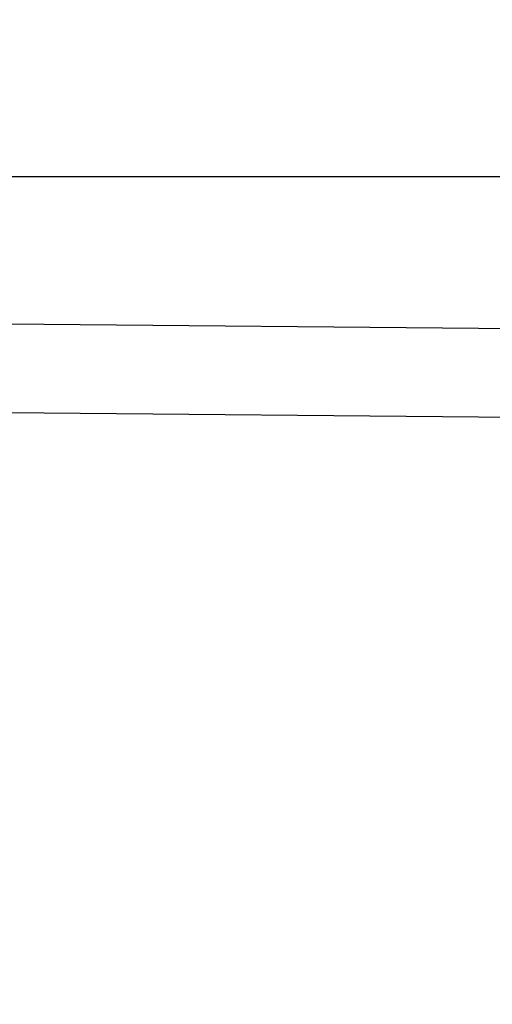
# Model space of a CAD drawing. Header units: millimetres. Extents: x 0 to 210, y 0 to 297.
# Tile 8 of 24: x 74 to 82, y 149 to 166. Entities that reach past the tile are written whole.
import ezdxf
from ezdxf.enums import TextEntityAlignment as Align

# ---------------------------------------------------------------- set-up
doc = ezdxf.new("R2010")
doc.units = ezdxf.units.MM
doc.header["$LTSCALE"] = 19.36
doc.layers.get('0').update_dxf_attribs({"linetype": 'CONTINUOUS'})
doc.layers.add('Z_DIM_2D', color=7, linetype='CONTINUOUS')
doc.styles.add('TEXTSTYLE_3', font='helveticaneueltw1g-ltcn.otf')
doc.dimstyles.new('DIMSTYLE_4', dxfattribs={"dimtxt": 2.1, "dimasz": 3.5, "dimexe": 1.5, "dimexo": 0, "dimgap": 0.525, "dimtad": 1, "dimdec": 1, "dimlfac": 3.333333, "dimdsep": 46, "dimtxsty": 'TEXTSTYLE_3', "dimblk": '_FILLED', "dimblk1": '_FILLED', "dimblk2": '_FILLED', "dimcen": 0.09, "dimclrt": 5, "dimadec": 3, "dimazin": 2, "dimtp": 0.5, "dimtm": 0.5, "dimtfac": 1, "dimtdec": 1, "dimtofl": 0, "dimtmove": 0, "dimatfit": 3, "dimldrblk": '_FILLED', "dimfxl": 1, "dimtolj": 1, "dimarcsym": 0})

# ---------------------------------------------------------------- blocks, each defined once
blk = doc.blocks.new('*D5')
at = {"layer": 'Z_DIM_2D', "color": 2, "linetype": 'CONTINUOUS'}
for p, q in [((69.607, 148.891), (69.607, 164.452)), ((106.359, 148.891), (106.359, 164.452)), ((69.607, 162.952), (87.983, 162.952)), ((106.359, 162.952), (87.983, 162.952))]:
    blk.add_line(p, q, dxfattribs=at)
at = {"layer": 'Z_DIM_2D', "color": 5, "linetype": 'CONTINUOUS', "style": 'TEXTSTYLE_3'}
blk.add_text('122.5', height=2.1, dxfattribs=at).set_placement((89.37, 163.477), align=Align.CENTER)
blk = doc.blocks.new('_FILLED')
at = {"color": 0, "linetype": 'BYBLOCK'}
blk.add_solid([(0, 0), (-1, 0.125), (-1, -0.125)], dxfattribs=at)
blk = doc.blocks.new('_NONE')

msp = doc.modelspace()

# ---------------------------------------------------------------- linework, layer by layer
at = {"color": 7, "linetype": 'CONTINUOUS'}
msp.add_line((106.44724, 160.15563), (73.76415, 160.44085), dxfattribs=at)
at = {"color": 9, "linetype": 'CONTINUOUS'}
msp.add_line((73.76415, 158.9409), (106.44724, 158.65568), dxfattribs=at)

# ---------------------------------------------------------------- dimensions: what is measured, and where the dimension line sits
at = {"layer": 'Z_DIM_2D', "color": 2, "linetype": 'CONTINUOUS'}
dim = msp.add_linear_dim(base=(106.35915, 162.95203), p1=(69.60671, 148.89085), p2=(106.35915, 148.89085), dimstyle='DIMSTYLE_4', override={"dimblk1": 'NONE', "dimblk2": 'NONE', "dimsah": 1}, dxfattribs=at)
dim.commit()
dim.dimension.update_dxf_attribs({"geometry": '*D5', "text_midpoint": (89.4131, 162.95203), "dimtype": 160})

doc.saveas('drawing.dxf')
